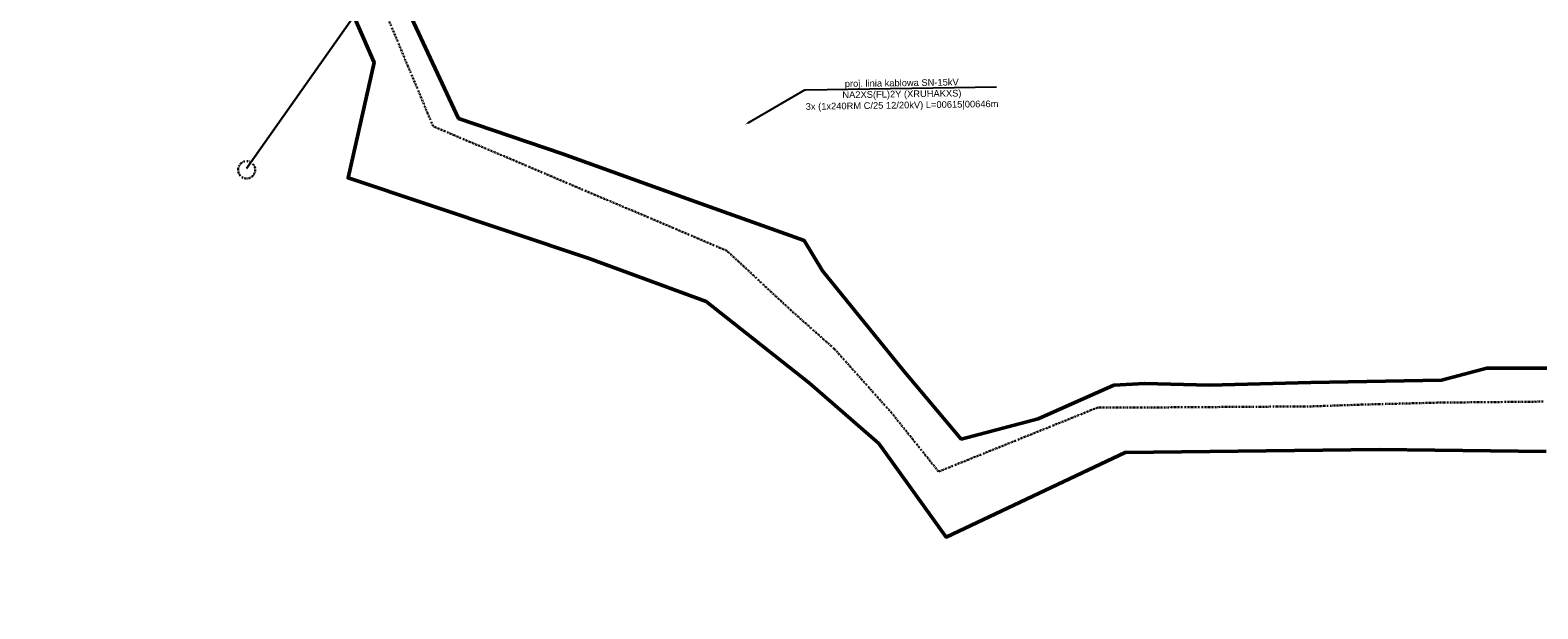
# Model space of a CAD drawing. Header units: millimetres. Extents: x 6504137 to 6515825, y 5737606 to 5784558.
# Tile 107 of 115: x 6510538 to 6511026, y 5771769 to 5771957. Entities that reach past the tile are written whole.
import ezdxf
from ezdxf import colors
from ezdxf.entities.mleader import LeaderData, LeaderLine
from ezdxf.math import Vec2, Vec3

# ---------------------------------------------------------------- set-up
doc = ezdxf.new("R2010")
doc.units = ezdxf.units.MM
doc.linetypes.add('KRESKAKROPKA', pattern=[1, 0.5, -0.25, 0, -0.25])
doc.layers.add('-Linia kablowa SN', color=1, linetype='KRESKAKROPKA', lineweight=30)
doc.layers.add('_Zakres mapy projektowej', color=4, linetype='Continuous', lineweight=50)
doc.layers.add('_Kąt załomu', color=7, linetype='Continuous')
doc.layers.add('_Opisy', color=7, linetype='Continuous')
doc.layers.add('istn. linia nap.', color=7, linetype='Continuous', lineweight=0, true_color=0x000000)
doc.styles.get("Standard").update_dxf_attribs({"font": 'ARIALN.TTF'})
doc.dimstyles.new('Kat załomu', dxfattribs={"dimtxt": 2.2, "dimasz": 5, "dimexe": 0.18, "dimexo": 0.0625, "dimtad": 0, "dimtih": 1, "dimtoh": 1, "dimdec": 4, "dimzin": 0, "dimdsep": 46, "dimtxsty": 'Standard', "dimcen": 0.9, "dimse1": 1, "dimse2": 1, "dimadec": 0, "dimazin": 0, "dimtfac": 1, "dimtdec": 4, "dimtofl": 0, "dimtmove": 0, "dimatfit": 3, "dimfxl": 1, "dimtolj": 1, "dimtzin": 0, "dimarcsym": 0})

# ---------------------------------------------------------------- blocks, each defined once
blk = doc.blocks.new('*D28')
at = {"layer": '_Kąt załomu', "color": 0, "lineweight": -2, "transparency": 16777216}
for start, end in [(41.7173, 110.7653), (316.5917, 25.6334)]:
    blk.add_arc((6510990.97, 5772031.53), 22.19, start, end, dxfattribs=at)
at = {"layer": '_Kąt załomu', "color": 0, "transparency": 16777216}
for points in [[(6510983.48, 5772051.54), (6510982.72, 5772053.03), (6510978.65, 5772050)], [(6511007.63, 5772015.64), (6511006.55, 5772016.92), (6511003.27, 5772013.06)]]:
    blk.add_solid(points, dxfattribs=at)
at = {"layer": 'Defpoints', "color": 0, "transparency": 16777216}
for p in [(6510777.17, 5772352.1), (6510990.97, 5772031.53), (6511013.11, 5772032.95), (6511129.87, 5771822.91)]:
    blk.add_point(p, dxfattribs=at)
at = {"layer": '_Kąt załomu', "color": 0, "transparency": 16777216, "insert": (6511009.44, 5772043.84), "char_height": 2.2, "attachment_point": 5, "rotation": 304}
blk.add_mtext('\\A1;180°', dxfattribs=at)
blk = doc.blocks.new('*D29')
at = {"layer": '_Kąt załomu', "color": 0, "lineweight": -2, "transparency": 16777216}
for start, end in [(9.767, 111.6326), (9.7649, 9.767), (250.3579, 353.941)]:
    blk.add_arc((6511129.87, 5771822.91), 23.87, start, end, dxfattribs=at)
at = {"layer": '_Kąt załomu', "color": 0, "transparency": 16777216}
for points in [[(6511121.46, 5771844.36), (6511120.69, 5771845.84), (6511116.64, 5771842.78)], [(6511121.49, 5771799.68), (6511122.21, 5771801.18), (6511117.34, 5771802.59)]]:
    blk.add_solid(points, dxfattribs=at)
at = {"layer": 'Defpoints', "color": 0, "transparency": 16777216}
for p in [(6510990.97, 5772031.53), (6511129.87, 5771822.91), (6511148.19, 5771807.6), (6511096.77, 5771769.24)]:
    blk.add_point(p, dxfattribs=at)
at = {"layer": '_Kąt załomu', "color": 0, "transparency": 16777216, "insert": (6511153.74, 5771823.32), "char_height": 2.2, "attachment_point": 5, "rotation": 304}
blk.add_mtext('\\A1;245°', dxfattribs=at)

msp = doc.modelspace()

# ---------------------------------------------------------------- linework, layer by layer
at = {"layer": '-Linia kablowa SN'}
for points in [[(6510784.61674, 5771865.82643), (6510763.74371, 5771885.2406), (6510668.6323, 5771925.53943), (6510616.79388, 5772049.39101), (6510619.68891, 5772050.59728)], [(6511028.13198, 5771836.36569), (6510993.88883, 5771836.02877), (6510993.88883, 5771836.02877), (6510993.88883, 5771836.02877), (6510993.88883, 5771836.02877), (6510993.88883, 5771836.02877), (6510993.88883, 5771836.02877), (6510993.88883, 5771836.02877), (6510993.88883, 5771836.02877), (6510993.88883, 5771836.02877), (6510993.88883, 5771836.02877), (6510993.88883, 5771836.02877), (6510993.88883, 5771836.02877), (6510993.88883, 5771836.02877), (6510993.88883, 5771836.02877), (6510993.88883, 5771836.02877), (6510993.88883, 5771836.02877), (6510993.88883, 5771836.02877), (6510993.88883, 5771836.02877), (6510993.88883, 5771836.02877), (6510993.88883, 5771836.02877), (6510993.88883, 5771836.02877), (6510993.88883, 5771836.02877), (6510993.88883, 5771836.02877), (6510993.88883, 5771836.02877), (6510993.88883, 5771836.02877), (6510993.88883, 5771836.02877), (6510993.88883, 5771836.02877), (6510993.88883, 5771836.02877), (6510993.88883, 5771836.02877), (6510993.88883, 5771836.02877), (6510993.88883, 5771836.02877), (6510993.88883, 5771836.02877), (6510993.88883, 5771836.02877), (6510993.88883, 5771836.02877), (6510993.88883, 5771836.02877), (6510993.88883, 5771836.02877), (6510993.88883, 5771836.02877), (6510993.88883, 5771836.02877), (6510993.88883, 5771836.02877), (6510993.88883, 5771836.02877), (6510993.88883, 5771836.02877), (6510993.88883, 5771836.02877), (6510993.88883, 5771836.02877), (6510993.88883, 5771836.02877), (6510993.88883, 5771836.02877), (6510993.88883, 5771836.02877), (6510993.88883, 5771836.02877), (6510993.88883, 5771836.02877), (6510993.88883, 5771836.02877), (6510993.88883, 5771836.02877), (6510993.88883, 5771836.02877), (6510993.88883, 5771836.02877), (6510993.88883, 5771836.02877), (6510993.88883, 5771836.02877), (6510993.88883, 5771836.02877), (6510993.88883, 5771836.02877), (6510993.88883, 5771836.02877), (6510993.88883, 5771836.02877), (6510993.88883, 5771836.02877), (6510993.88883, 5771836.02877), (6510993.88883, 5771836.02877), (6510993.88883, 5771836.02877), (6510993.88883, 5771836.02877), (6510993.88883, 5771836.02877), (6510993.88883, 5771836.02877), (6510993.88883, 5771836.02877), (6510969.47632, 5771835.39617), (6510969.47632, 5771835.39617), (6510969.47632, 5771835.39617), (6510969.47632, 5771835.39617), (6510969.47632, 5771835.39617), (6510969.47632, 5771835.39617), (6510969.47632, 5771835.39617), (6510969.47632, 5771835.39617), (6510969.47632, 5771835.39617), (6510969.47632, 5771835.39617), (6510969.47632, 5771835.39617), (6510969.47632, 5771835.39617), (6510969.47632, 5771835.39617), (6510969.47632, 5771835.39617), (6510969.47632, 5771835.39617), (6510969.47632, 5771835.39617), (6510969.47632, 5771835.39617), (6510969.47632, 5771835.39617), (6510969.47632, 5771835.39617), (6510969.47632, 5771835.39617), (6510969.47632, 5771835.39617), (6510969.47632, 5771835.39617), (6510969.47632, 5771835.39617), (6510969.47632, 5771835.39617), (6510969.47632, 5771835.39617), (6510969.47632, 5771835.39617), (6510969.47632, 5771835.39617), (6510969.47632, 5771835.39617), (6510969.47632, 5771835.39617), (6510969.47632, 5771835.39617), (6510969.47632, 5771835.39617), (6510969.47632, 5771835.39617), (6510969.47632, 5771835.39617), (6510969.47632, 5771835.39617), (6510969.47632, 5771835.39617), (6510969.47632, 5771835.39617), (6510969.47632, 5771835.39617), (6510969.47632, 5771835.39617), (6510969.47632, 5771835.39617), (6510969.47632, 5771835.39617), (6510969.47632, 5771835.39617), (6510969.47632, 5771835.39617), (6510969.47632, 5771835.39617), (6510969.47632, 5771835.39617), (6510969.47632, 5771835.39617), (6510969.47632, 5771835.39617), (6510969.47632, 5771835.39617), (6510969.47632, 5771835.39617), (6510969.47632, 5771835.39617), (6510969.47632, 5771835.39617), (6510969.47632, 5771835.39617), (6510969.47632, 5771835.39617), (6510969.47632, 5771835.39617), (6510969.47632, 5771835.39617), (6510969.47632, 5771835.39617), (6510969.47632, 5771835.39617), (6510969.47632, 5771835.39617), (6510969.47632, 5771835.39617), (6510969.47632, 5771835.39617), (6510969.47632, 5771835.39617), (6510969.47632, 5771835.39617), (6510969.47632, 5771835.39617), (6510969.47632, 5771835.39617), (6510969.47632, 5771835.39617), (6510969.47632, 5771835.39617), (6510969.47632, 5771835.39617), (6510953.11718, 5771834.81603), (6510953.11718, 5771834.81603), (6510953.11718, 5771834.81603), (6510953.11718, 5771834.81603), (6510953.11718, 5771834.81603), (6510953.11718, 5771834.81603), (6510953.11718, 5771834.81603), (6510953.11718, 5771834.81603), (6510953.11718, 5771834.81603), (6510953.11718, 5771834.81603), (6510953.11718, 5771834.81603), (6510953.11718, 5771834.81603), (6510953.11718, 5771834.81603), (6510953.11718, 5771834.81603), (6510953.11718, 5771834.81603), (6510953.11718, 5771834.81603), (6510953.11718, 5771834.81603), (6510953.11718, 5771834.81603), (6510953.11718, 5771834.81603), (6510953.11718, 5771834.81603), (6510953.11718, 5771834.81603), (6510953.11718, 5771834.81603), (6510953.11718, 5771834.81603), (6510953.11718, 5771834.81603), (6510953.11718, 5771834.81603), (6510953.11718, 5771834.81603), (6510953.11718, 5771834.81603), (6510953.11718, 5771834.81603), (6510953.11718, 5771834.81603), (6510953.11718, 5771834.81603), (6510953.11718, 5771834.81603), (6510953.11718, 5771834.81603), (6510953.11718, 5771834.81603), (6510953.11718, 5771834.81603), (6510953.11718, 5771834.81603), (6510953.11718, 5771834.81603), (6510953.11718, 5771834.81603), (6510953.11718, 5771834.81603), (6510953.11718, 5771834.81603), (6510953.11718, 5771834.81603), (6510953.11718, 5771834.81603), (6510953.11718, 5771834.81603), (6510953.11718, 5771834.81603), (6510953.11718, 5771834.81603), (6510953.11718, 5771834.81603), (6510953.11718, 5771834.81603), (6510953.11718, 5771834.81603), (6510953.11718, 5771834.81603), (6510953.11718, 5771834.81603), (6510953.11718, 5771834.81603), (6510953.11718, 5771834.81603), (6510953.11718, 5771834.81603), (6510953.11718, 5771834.81603), (6510953.11718, 5771834.81603), (6510953.11718, 5771834.81603), (6510953.11718, 5771834.81603), (6510953.11718, 5771834.81603), (6510953.11718, 5771834.81603), (6510953.11718, 5771834.81603), (6510953.11718, 5771834.81603), (6510953.11718, 5771834.81603), (6510953.11718, 5771834.81603), (6510953.11718, 5771834.81603), (6510953.11718, 5771834.81603), (6510953.11718, 5771834.81603), (6510953.11718, 5771834.81603), (6510898.0384, 5771834.44475), (6510898.0384, 5771834.44475), (6510898.0384, 5771834.44475), (6510898.0384, 5771834.44475), (6510898.0384, 5771834.44475), (6510898.0384, 5771834.44475), (6510898.0384, 5771834.44475), (6510898.0384, 5771834.44475), (6510898.0384, 5771834.44475), (6510898.0384, 5771834.44475), (6510898.0384, 5771834.44475), (6510898.0384, 5771834.44475), (6510898.0384, 5771834.44475), (6510898.0384, 5771834.44475), (6510898.0384, 5771834.44475), (6510898.0384, 5771834.44475), (6510898.0384, 5771834.44475), (6510898.0384, 5771834.44475), (6510898.0384, 5771834.44475), (6510898.0384, 5771834.44475), (6510898.0384, 5771834.44475), (6510898.0384, 5771834.44475), (6510898.0384, 5771834.44475), (6510898.0384, 5771834.44475), (6510898.0384, 5771834.44475), (6510898.0384, 5771834.44475), (6510898.0384, 5771834.44475), (6510898.0384, 5771834.44475), (6510898.0384, 5771834.44475), (6510898.0384, 5771834.44475), (6510898.0384, 5771834.44475), (6510898.0384, 5771834.44475), (6510898.0384, 5771834.44475), (6510898.0384, 5771834.44475), (6510898.0384, 5771834.44475), (6510898.0384, 5771834.44475), (6510898.0384, 5771834.44475), (6510898.0384, 5771834.44475), (6510898.0384, 5771834.44475), (6510898.0384, 5771834.44475), (6510898.0384, 5771834.44475), (6510898.0384, 5771834.44475), (6510898.0384, 5771834.44475), (6510898.0384, 5771834.44475), (6510898.0384, 5771834.44475), (6510898.0384, 5771834.44475), (6510898.0384, 5771834.44475), (6510898.0384, 5771834.44475), (6510898.0384, 5771834.44475), (6510898.0384, 5771834.44475), (6510898.0384, 5771834.44475), (6510898.0384, 5771834.44475), (6510898.0384, 5771834.44475), (6510898.0384, 5771834.44475), (6510898.0384, 5771834.44475), (6510898.0384, 5771834.44475), (6510898.0384, 5771834.44475), (6510898.0384, 5771834.44475), (6510898.0384, 5771834.44475), (6510898.0384, 5771834.44475), (6510898.0384, 5771834.44475), (6510898.0384, 5771834.44475), (6510898.0384, 5771834.44475), (6510898.0384, 5771834.44475), (6510898.0384, 5771834.44475), (6510898.0384, 5771834.44475), (6510883.89176, 5771834.4689), (6510883.89176, 5771834.4689), (6510883.89176, 5771834.4689), (6510883.89176, 5771834.4689), (6510883.89176, 5771834.4689), (6510883.89176, 5771834.4689), (6510883.89176, 5771834.4689), (6510883.89176, 5771834.4689), (6510883.89176, 5771834.4689), (6510883.89176, 5771834.4689), (6510883.89176, 5771834.4689), (6510883.89176, 5771834.4689), (6510883.89176, 5771834.4689), (6510883.89176, 5771834.4689), (6510883.89176, 5771834.4689), (6510883.89176, 5771834.4689), (6510883.89176, 5771834.4689), (6510883.89176, 5771834.4689), (6510883.89176, 5771834.4689), (6510883.89176, 5771834.4689), (6510883.89176, 5771834.4689), (6510883.89176, 5771834.4689), (6510883.89176, 5771834.4689), (6510883.89176, 5771834.4689), (6510883.89176, 5771834.4689), (6510883.89176, 5771834.4689), (6510883.89176, 5771834.4689), (6510883.89176, 5771834.4689), (6510883.89176, 5771834.4689), (6510883.89176, 5771834.4689), (6510883.89176, 5771834.4689), (6510883.89176, 5771834.4689), (6510883.89176, 5771834.4689), (6510883.89176, 5771834.4689), (6510883.89176, 5771834.4689), (6510883.89176, 5771834.4689), (6510883.89176, 5771834.4689), (6510883.89176, 5771834.4689), (6510883.89176, 5771834.4689), (6510883.89176, 5771834.4689), (6510883.89176, 5771834.4689), (6510883.89176, 5771834.4689), (6510883.89176, 5771834.4689), (6510883.89176, 5771834.4689), (6510883.89176, 5771834.4689), (6510883.89176, 5771834.4689), (6510883.89176, 5771834.4689), (6510883.89176, 5771834.4689), (6510883.89176, 5771834.4689), (6510883.89176, 5771834.4689), (6510883.89176, 5771834.4689), (6510883.89176, 5771834.4689), (6510883.89176, 5771834.4689), (6510883.89176, 5771834.4689), (6510883.89176, 5771834.4689), (6510883.89176, 5771834.4689), (6510883.89176, 5771834.4689), (6510883.89176, 5771834.4689), (6510883.89176, 5771834.4689), (6510883.89176, 5771834.4689), (6510883.89176, 5771834.4689), (6510883.89176, 5771834.4689), (6510883.89176, 5771834.4689), (6510883.89176, 5771834.4689), (6510883.89176, 5771834.4689), (6510883.89176, 5771834.4689), (6510832.32233, 5771813.68162), (6510832.32233, 5771813.68162), (6510832.32233, 5771813.68162), (6510832.32233, 5771813.68162), (6510832.32233, 5771813.68162), (6510832.32233, 5771813.68162), (6510832.32233, 5771813.68162), (6510832.32233, 5771813.68162), (6510832.32233, 5771813.68162), (6510832.32233, 5771813.68162), (6510832.32233, 5771813.68162), (6510832.32233, 5771813.68162), (6510832.32233, 5771813.68162), (6510832.32233, 5771813.68162), (6510832.32233, 5771813.68162), (6510832.32233, 5771813.68162), (6510832.32233, 5771813.68162), (6510832.32233, 5771813.68162), (6510832.32233, 5771813.68162), (6510832.32233, 5771813.68162), (6510832.32233, 5771813.68162), (6510832.32233, 5771813.68162), (6510832.32233, 5771813.68162), (6510832.32233, 5771813.68162), (6510832.32233, 5771813.68162), (6510832.32233, 5771813.68162), (6510832.32233, 5771813.68162), (6510832.32233, 5771813.68162), (6510832.32233, 5771813.68162), (6510832.32233, 5771813.68162), (6510832.32233, 5771813.68162), (6510832.32233, 5771813.68162), (6510832.32233, 5771813.68162), (6510832.32233, 5771813.68162), (6510832.32233, 5771813.68162), (6510832.32233, 5771813.68162), (6510832.32233, 5771813.68162), (6510832.32233, 5771813.68162), (6510832.32233, 5771813.68162), (6510832.32233, 5771813.68162), (6510832.32233, 5771813.68162), (6510832.32233, 5771813.68162), (6510832.32233, 5771813.68162), (6510832.32233, 5771813.68162), (6510832.32233, 5771813.68162), (6510832.32233, 5771813.68162), (6510832.32233, 5771813.68162), (6510832.32233, 5771813.68162), (6510832.32233, 5771813.68162), (6510832.32233, 5771813.68162), (6510832.32233, 5771813.68162), (6510832.32233, 5771813.68162), (6510832.32233, 5771813.68162), (6510832.32233, 5771813.68162), (6510832.32233, 5771813.68162), (6510832.32233, 5771813.68162), (6510832.32233, 5771813.68162), (6510832.32233, 5771813.68162), (6510832.32233, 5771813.68162), (6510832.32233, 5771813.68162), (6510832.32233, 5771813.68162), (6510832.32233, 5771813.68162), (6510832.32233, 5771813.68162), (6510832.32233, 5771813.68162), (6510832.32233, 5771813.68162), (6510832.32233, 5771813.68162), (6510817.13142, 5771832.65525), (6510817.13142, 5771832.65525), (6510817.13142, 5771832.65525), (6510817.13142, 5771832.65525), (6510817.13142, 5771832.65525), (6510817.13142, 5771832.65525), (6510817.13142, 5771832.65525), (6510817.13142, 5771832.65525), (6510817.13142, 5771832.65525), (6510817.13142, 5771832.65525), (6510817.13142, 5771832.65525), (6510817.13142, 5771832.65525), (6510817.13142, 5771832.65525), (6510817.13142, 5771832.65525), (6510817.13142, 5771832.65525), (6510817.13142, 5771832.65525), (6510817.13142, 5771832.65525), (6510817.13142, 5771832.65525), (6510817.13142, 5771832.65525), (6510817.13142, 5771832.65525), (6510817.13142, 5771832.65525), (6510817.13142, 5771832.65525), (6510817.13142, 5771832.65525), (6510817.13142, 5771832.65525), (6510817.13142, 5771832.65525), (6510817.13142, 5771832.65525), (6510817.13142, 5771832.65525), (6510817.13142, 5771832.65525), (6510817.13142, 5771832.65525), (6510817.13142, 5771832.65525), (6510817.13142, 5771832.65525), (6510817.13142, 5771832.65525), (6510817.13142, 5771832.65525), (6510817.13142, 5771832.65525), (6510817.13142, 5771832.65525), (6510817.13142, 5771832.65525), (6510817.13142, 5771832.65525), (6510817.13142, 5771832.65525), (6510817.13142, 5771832.65525), (6510817.13142, 5771832.65525), (6510817.13142, 5771832.65525), (6510817.13142, 5771832.65525), (6510817.13142, 5771832.65525), (6510817.13142, 5771832.65525), (6510817.13142, 5771832.65525), (6510817.13142, 5771832.65525), (6510817.13142, 5771832.65525), (6510817.13142, 5771832.65525), (6510817.13142, 5771832.65525), (6510817.13142, 5771832.65525), (6510817.13142, 5771832.65525), (6510817.13142, 5771832.65525), (6510817.13142, 5771832.65525), (6510817.13142, 5771832.65525), (6510817.13142, 5771832.65525), (6510817.13142, 5771832.65525), (6510817.13142, 5771832.65525), (6510817.13142, 5771832.65525), (6510817.13142, 5771832.65525), (6510817.13142, 5771832.65525), (6510817.13142, 5771832.65525), (6510817.13142, 5771832.65525), (6510817.13142, 5771832.65525), (6510817.13142, 5771832.65525), (6510817.13142, 5771832.65525), (6510817.13142, 5771832.65525), (6510817.13142, 5771832.65525), (6510817.13142, 5771832.65525), (6510817.13142, 5771832.65525), (6510817.13142, 5771832.65525), (6510817.13142, 5771832.65525), (6510817.13142, 5771832.65525), (6510817.13142, 5771832.65525), (6510817.13142, 5771832.65525), (6510817.13142, 5771832.65525), (6510817.13142, 5771832.65525), (6510817.13142, 5771832.65525), (6510817.13142, 5771832.65525), (6510817.13142, 5771832.65525), (6510817.13142, 5771832.65525), (6510817.13142, 5771832.65525), (6510817.13142, 5771832.65525), (6510817.13142, 5771832.65525), (6510817.13142, 5771832.65525), (6510817.13142, 5771832.65525), (6510817.13142, 5771832.65525), (6510817.13142, 5771832.65525), (6510817.13142, 5771832.65525), (6510817.13142, 5771832.65525), (6510817.13142, 5771832.65525), (6510817.13142, 5771832.65525), (6510817.13142, 5771832.65525), (6510817.13142, 5771832.65525), (6510817.13142, 5771832.65525), (6510817.13142, 5771832.65525), (6510817.13142, 5771832.65525), (6510817.13142, 5771832.65525), (6510817.13142, 5771832.65525), (6510817.13142, 5771832.65525), (6510817.13142, 5771832.65525), (6510817.13142, 5771832.65525), (6510817.13142, 5771832.65525), (6510817.13142, 5771832.65525), (6510817.13142, 5771832.65525), (6510817.13142, 5771832.65525), (6510817.13142, 5771832.65525), (6510817.13142, 5771832.65525), (6510817.13142, 5771832.65525), (6510817.13142, 5771832.65525), (6510817.13142, 5771832.65525), (6510817.13142, 5771832.65525), (6510817.13142, 5771832.65525), (6510817.13142, 5771832.65525), (6510817.13142, 5771832.65525), (6510817.13142, 5771832.65525), (6510817.13142, 5771832.65525), (6510817.13142, 5771832.65525), (6510817.13142, 5771832.65525), (6510817.13142, 5771832.65525), (6510817.13142, 5771832.65525), (6510817.13142, 5771832.65525), (6510817.13142, 5771832.65525), (6510817.13142, 5771832.65525), (6510817.13142, 5771832.65525), (6510817.13142, 5771832.65525), (6510817.13142, 5771832.65525), (6510817.13142, 5771832.65525), (6510817.13142, 5771832.65525), (6510817.13142, 5771832.65525), (6510817.13142, 5771832.65525), (6510817.13142, 5771832.65525), (6510817.13142, 5771832.65525), (6510798.5405, 5771853.46534), (6510798.5405, 5771853.46534), (6510798.5405, 5771853.46534), (6510798.5405, 5771853.46534), (6510798.5405, 5771853.46534), (6510798.5405, 5771853.46534), (6510798.5405, 5771853.46534), (6510798.5405, 5771853.46534), (6510798.5405, 5771853.46534), (6510798.5405, 5771853.46534), (6510798.5405, 5771853.46534), (6510798.5405, 5771853.46534), (6510798.5405, 5771853.46534), (6510798.5405, 5771853.46534), (6510798.5405, 5771853.46534), (6510798.5405, 5771853.46534), (6510798.5405, 5771853.46534), (6510798.5405, 5771853.46534), (6510798.5405, 5771853.46534), (6510798.5405, 5771853.46534), (6510798.5405, 5771853.46534), (6510798.5405, 5771853.46534), (6510798.5405, 5771853.46534), (6510798.5405, 5771853.46534), (6510798.5405, 5771853.46534), (6510798.5405, 5771853.46534), (6510798.5405, 5771853.46534), (6510798.5405, 5771853.46534), (6510798.5405, 5771853.46534), (6510798.5405, 5771853.46534), (6510798.5405, 5771853.46534), (6510798.5405, 5771853.46534), (6510798.5405, 5771853.46534), (6510798.5405, 5771853.46534), (6510798.5405, 5771853.46534), (6510798.5405, 5771853.46534), (6510798.5405, 5771853.46534), (6510798.5405, 5771853.46534), (6510798.5405, 5771853.46534), (6510798.5405, 5771853.46534), (6510798.5405, 5771853.46534), (6510798.5405, 5771853.46534), (6510798.5405, 5771853.46534), (6510798.5405, 5771853.46534), (6510798.5405, 5771853.46534), (6510798.5405, 5771853.46534), (6510798.5405, 5771853.46534), (6510798.5405, 5771853.46534), (6510798.5405, 5771853.46534), (6510798.5405, 5771853.46534), (6510798.5405, 5771853.46534), (6510798.5405, 5771853.46534), (6510798.5405, 5771853.46534), (6510798.5405, 5771853.46534), (6510798.5405, 5771853.46534), (6510798.5405, 5771853.46534), (6510798.5405, 5771853.46534), (6510798.5405, 5771853.46534), (6510798.5405, 5771853.46534), (6510798.5405, 5771853.46534), (6510798.5405, 5771853.46534), (6510798.5405, 5771853.46534), (6510798.5405, 5771853.46534), (6510798.5405, 5771853.46534), (6510798.5405, 5771853.46534), (6510798.5405, 5771853.46534), (6510798.5405, 5771853.46534), (6510798.5405, 5771853.46534), (6510798.5405, 5771853.46534), (6510798.5405, 5771853.46534), (6510798.5405, 5771853.46534), (6510798.5405, 5771853.46534), (6510798.5405, 5771853.46534), (6510798.5405, 5771853.46534), (6510798.5405, 5771853.46534), (6510798.5405, 5771853.46534), (6510798.5405, 5771853.46534), (6510798.5405, 5771853.46534), (6510798.5405, 5771853.46534), (6510798.5405, 5771853.46534), (6510798.5405, 5771853.46534), (6510798.5405, 5771853.46534), (6510798.5405, 5771853.46534), (6510798.5405, 5771853.46534), (6510798.5405, 5771853.46534), (6510798.5405, 5771853.46534), (6510798.5405, 5771853.46534), (6510798.5405, 5771853.46534), (6510798.5405, 5771853.46534), (6510798.5405, 5771853.46534), (6510798.5405, 5771853.46534), (6510798.5405, 5771853.46534), (6510798.5405, 5771853.46534), (6510798.5405, 5771853.46534), (6510798.5405, 5771853.46534), (6510798.5405, 5771853.46534), (6510798.5405, 5771853.46534), (6510798.5405, 5771853.46534), (6510798.5405, 5771853.46534), (6510798.5405, 5771853.46534), (6510798.5405, 5771853.46534), (6510798.5405, 5771853.46534), (6510798.5405, 5771853.46534), (6510798.5405, 5771853.46534), (6510798.5405, 5771853.46534), (6510798.5405, 5771853.46534), (6510798.5405, 5771853.46534), (6510798.5405, 5771853.46534), (6510798.5405, 5771853.46534), (6510798.5405, 5771853.46534), (6510798.5405, 5771853.46534), (6510798.5405, 5771853.46534), (6510798.5405, 5771853.46534), (6510798.5405, 5771853.46534), (6510798.5405, 5771853.46534), (6510798.5405, 5771853.46534), (6510798.5405, 5771853.46534), (6510798.5405, 5771853.46534), (6510798.5405, 5771853.46534), (6510798.5405, 5771853.46534), (6510798.5405, 5771853.46534), (6510798.5405, 5771853.46534), (6510798.5405, 5771853.46534), (6510798.5405, 5771853.46534), (6510798.5405, 5771853.46534), (6510798.5405, 5771853.46534), (6510798.5405, 5771853.46534), (6510798.5405, 5771853.46534), (6510798.5405, 5771853.46534), (6510798.5405, 5771853.46534), (6510798.5405, 5771853.46534), (6510798.5405, 5771853.46534), (6510784.61674, 5771865.82643), (6510784.61674, 5771865.82643), (6510784.61674, 5771865.82643), (6510784.61674, 5771865.82643), (6510784.61674, 5771865.82643), (6510784.61674, 5771865.82643), (6510784.61674, 5771865.82643), (6510784.61674, 5771865.82643), (6510784.61674, 5771865.82643), (6510784.61674, 5771865.82643), (6510784.61674, 5771865.82643), (6510784.61674, 5771865.82643), (6510784.61674, 5771865.82643), (6510784.61674, 5771865.82643), (6510784.61674, 5771865.82643), (6510784.61674, 5771865.82643), (6510784.61674, 5771865.82643), (6510784.61674, 5771865.82643), (6510784.61674, 5771865.82643), (6510784.61674, 5771865.82643), (6510784.61674, 5771865.82643), (6510784.61674, 5771865.82643), (6510784.61674, 5771865.82643), (6510784.61674, 5771865.82643), (6510784.61674, 5771865.82643), (6510784.61674, 5771865.82643), (6510784.61674, 5771865.82643), (6510784.61674, 5771865.82643), (6510784.61674, 5771865.82643), (6510784.61674, 5771865.82643), (6510784.61674, 5771865.82643), (6510784.61674, 5771865.82643), (6510784.61674, 5771865.82643), (6510784.61674, 5771865.82643), (6510784.61674, 5771865.82643), (6510784.61674, 5771865.82643), (6510784.61674, 5771865.82643), (6510784.61674, 5771865.82643), (6510784.61674, 5771865.82643), (6510784.61674, 5771865.82643), (6510784.61674, 5771865.82643), (6510784.61674, 5771865.82643), (6510784.61674, 5771865.82643), (6510784.61674, 5771865.82643), (6510784.61674, 5771865.82643), (6510784.61674, 5771865.82643), (6510784.61674, 5771865.82643), (6510784.61674, 5771865.82643), (6510784.61674, 5771865.82643), (6510784.61674, 5771865.82643), (6510784.61674, 5771865.82643), (6510784.61674, 5771865.82643), (6510784.61674, 5771865.82643), (6510784.61674, 5771865.82643), (6510784.61674, 5771865.82643), (6510784.61674, 5771865.82643), (6510784.61674, 5771865.82643), (6510784.61674, 5771865.82643), (6510784.61674, 5771865.82643), (6510784.61674, 5771865.82643), (6510784.61674, 5771865.82643), (6510784.61674, 5771865.82643), (6510784.61674, 5771865.82643), (6510784.61674, 5771865.82643), (6510784.61674, 5771865.82643), (6510784.61674, 5771865.82643), (6510784.61674, 5771865.82643), (6510784.61674, 5771865.82643), (6510784.61674, 5771865.82643), (6510784.61674, 5771865.82643), (6510784.61674, 5771865.82643), (6510784.61674, 5771865.82643), (6510784.61674, 5771865.82643), (6510784.61674, 5771865.82643), (6510784.61674, 5771865.82643), (6510784.61674, 5771865.82643), (6510784.61674, 5771865.82643), (6510784.61674, 5771865.82643), (6510784.61674, 5771865.82643), (6510784.61674, 5771865.82643), (6510784.61674, 5771865.82643), (6510784.61674, 5771865.82643), (6510784.61674, 5771865.82643), (6510784.61674, 5771865.82643), (6510784.61674, 5771865.82643), (6510784.61674, 5771865.82643), (6510784.61674, 5771865.82643), (6510784.61674, 5771865.82643), (6510784.61674, 5771865.82643), (6510784.61674, 5771865.82643), (6510784.61674, 5771865.82643), (6510784.61674, 5771865.82643), (6510784.61674, 5771865.82643), (6510784.61674, 5771865.82643), (6510784.61674, 5771865.82643), (6510784.61674, 5771865.82643), (6510784.61674, 5771865.82643), (6510784.61674, 5771865.82643), (6510784.61674, 5771865.82643), (6510784.61674, 5771865.82643), (6510784.61674, 5771865.82643), (6510784.61674, 5771865.82643), (6510784.61674, 5771865.82643), (6510784.61674, 5771865.82643), (6510784.61674, 5771865.82643), (6510784.61674, 5771865.82643), (6510784.61674, 5771865.82643), (6510784.61674, 5771865.82643), (6510784.61674, 5771865.82643), (6510784.61674, 5771865.82643), (6510784.61674, 5771865.82643), (6510784.61674, 5771865.82643), (6510784.61674, 5771865.82643), (6510784.61674, 5771865.82643), (6510784.61674, 5771865.82643), (6510784.61674, 5771865.82643), (6510784.61674, 5771865.82643), (6510784.61674, 5771865.82643), (6510784.61674, 5771865.82643), (6510784.61674, 5771865.82643), (6510784.61674, 5771865.82643), (6510784.61674, 5771865.82643), (6510784.61674, 5771865.82643), (6510784.61674, 5771865.82643), (6510784.61674, 5771865.82643), (6510784.61674, 5771865.82643), (6510784.61674, 5771865.82643), (6510784.61674, 5771865.82643), (6510784.61674, 5771865.82643), (6510784.61674, 5771865.82643), (6510784.61674, 5771865.82643), (6510784.61674, 5771865.82643), (6510784.6456, 5771865.93524)]]:
    msp.add_lwpolyline(points, dxfattribs=at)
msp.add_circle((6510608.25339, 5771911.42328), 2.79497, dxfattribs=at)
at = {"layer": '_Zakres mapy projektowej'}
for points in [[(6510567.76514, 5772343.06899), (6510609.02126, 5772251.41618), (6510662.38247, 5772127.40078), (6510670.31457, 5772114.54128), (6510613.95797, 5772091.07223), (6510567.01988, 5772194.98454), (6510538.14677, 5772179.08117), (6510565.32146, 5772121.64376), (6510602.44965, 5772045.78546), (6510620.51464, 5772012.58911), (6510649.54215, 5771946.1964), (6510641.11754, 5771908.79411), (6510719.20528, 5771882.74052), (6510757.09606, 5771868.81245), (6510790.54249, 5771842.32179), (6510812.9988, 5771822.75974), (6510834.72277, 5771792.46255), (6510892.7025, 5771819.90174), (6510974.97788, 5771820.88723), (6511029.06569, 5771820.2314)], [(6511034.92834, 5771847.17778), (6511009.83807, 5771847.17778), (6510995.16991, 5771843.31774), (6510952.80596, 5771842.54573), (6510919.99561, 5771841.67722), (6510899.05489, 5771842.25623), (6510889.01878, 5771841.67722), (6510864.60402, 5771830.77261), (6510839.64645, 5771824.23345), (6510820.76843, 5771846.66994), (6510794.67938, 5771878.68536), (6510788.79282, 5771888.52847), (6510752.21893, 5771901.65261), (6510710.53049, 5771916.61027), (6510676.85163, 5771928.09389), (6510660.83246, 5771962.25525)]]:
    msp.add_lwpolyline(points, dxfattribs=at)
at = {"layer": 'istn. linia nap.', "color": 18, "linetype": 'Continuous', "lineweight": 30, "true_color": 0x000000}
msp.add_line((6510666.02139, 5771993.9642), (6510608.20538, 5771911.858), dxfattribs=at)
msp.add_line((6510666.02139, 5771993.9642), (6510608.20538, 5771911.858), dxfattribs=at)

# ---------------------------------------------------------------- dimensions: what is measured, and where the dimension line sits
at = {"layer": '_Kąt załomu'}
for base, center, p1, p2, picture, middle in [((6511013.11467, 5772032.9541), (6510990.966, 5772031.533), (6510777.169, 5772352.101), (6511129.87185, 5771822.90922), '*D28', (6511009.43518, 5772043.84041)), ((6511148.18679, 5771807.6007), (6511129.873, 5771822.909), (6510990.966, 5772031.533), (6511096.772, 5771769.243), '*D29', (6511153.7386, 5771823.3236))]:
    dim = msp.add_angular_dim_3p(base=base, center=center, p1=p1, p2=p2, dimstyle='Kat załomu', dxfattribs=at)
    dim.commit()
    dim.dimension.update_dxf_attribs({"geometry": picture, "text_midpoint": middle, "text_rotation": 304})

# ---------------------------------------------------------------- leaders
at = {"layer": '_Opisy', "linetype": 'Continuous'}
ml = msp.add_multileader_mtext('Standard', dxfattribs=at)
ml.set_content('\\pxqc;{\\fArial|b0|i0|c238|p34;proj. linia kablowa SN-15kV \\PNA2XS(FL)2Y (XRUHAKXS)\\P\\C256;3x (1x240RM C/25 12/20kV) L=00615|00646m }', color=256)
ml.set_leader_properties()
ml.build(insert=Vec2(0, 0))
ml.multileader.update_dxf_attribs({"text_left_attachment_type": 6, "text_right_attachment_type": 6, "dogleg_length": 0.36, "arrow_head_size": 1.2, "scale": 0.8})
ctx = ml.context
ctx.base_point, ctx.scale, ctx.char_height, ctx.arrow_head_size, ctx.landing_gap_size, ctx.plane_origin, ctx.plane_x_axis, ctx.plane_y_axis = Vec3(6510789.27904, 5771937.38274, 10.3), 0.8, 2.16, 1.2, 0.072, Vec3(6510726.53328, 5772077.66868, 10.3), Vec3(0.999892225, 0.014681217), Vec3(-0.014681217, 0.999892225)
ctx.left_attachment, ctx.right_attachment = 6, 6
notes = []
notes.append((ctx, [(1, (1, 1, 0), (6510788.99107, 5771937.37852, 10.3), (0.999892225, 0.014681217), 0.288, [(1, [(6510769.59818, 5771926.06653, 10.3)], 0, [])])]))
ctx.mtext.insert, ctx.mtext.text_direction, ctx.mtext.rotation, ctx.mtext.alignment, ctx.mtext.flow_direction = Vec3(6510820.3609, 5771940.67129, 10.3), Vec3(0.999892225, 0.014681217), 0.014681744, 2, 5
for ctx, leaders in notes:
    for number, flags, end, landing, length, lines in leaders:
        leader = LeaderData()
        leader.index, (leader.has_last_leader_line, leader.has_dogleg_vector, leader.attachment_direction) = number, flags
        leader.last_leader_point, leader.dogleg_vector, leader.dogleg_length = Vec3(end), Vec3(landing), length
        for number, points, colour, breaks in lines:
            line = LeaderLine()
            line.index, line.vertices, line.color, line.breaks = number, Vec3.list(points), colors.encode_raw_color(colour), breaks
            leader.lines.append(line)
        ctx.leaders.append(leader)

doc.saveas('drawing.dxf')
